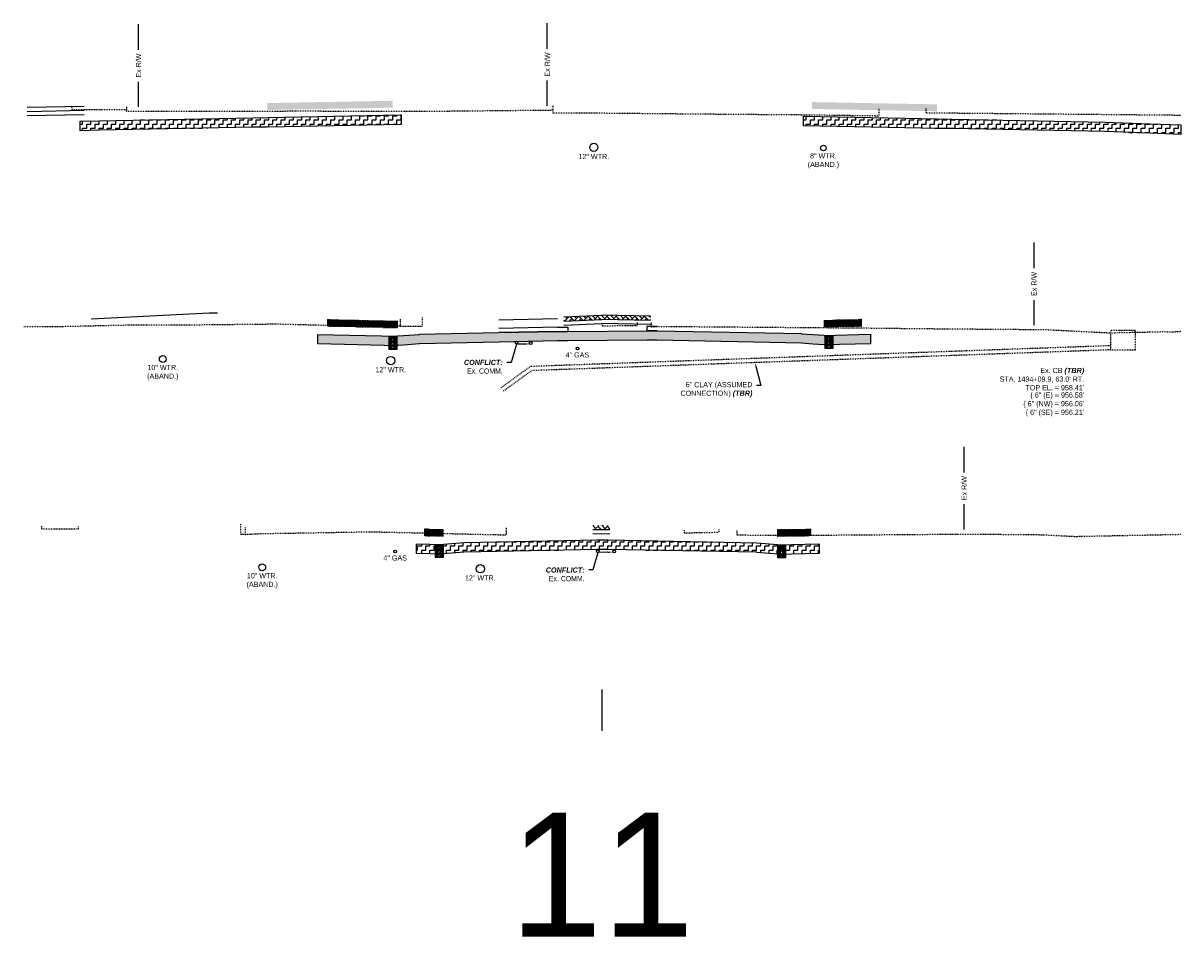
# Model space of a CAD drawing. Header units: feet. Extents: x 161250 to 169758, y 287353 to 289076.
# Tile 18 of 36: x 167796 to 167936, y 287928 to 288038. Entities that reach past the tile are written whole.
import ezdxf
from ezdxf import colors
from ezdxf.entities.mleader import LeaderData, LeaderLine
from ezdxf.math import Vec2, Vec3

# ---------------------------------------------------------------- set-up
doc = ezdxf.new("R2010")
doc.units = ezdxf.units.FT
doc.header["$MEASUREMENT"] = 0
doc.linetypes.add('OhDOT_USTN2', pattern=[0.11, 0.069, -0.041])
doc.linetypes.add('OhDOT_USTN5', pattern=[0.11, 0.055, -0.055])
doc.layers.add('DR_P_Storm_Sewer', color=1, linetype='Continuous', true_color=0xff0000)
for name, color, linetype in [('DR_X_Storm_Sewer', 200, 'OhDOT_USTN5'), ('DR_X_Text', 210, 'Continuous'), ('PV_P_Curb', 6, 'Continuous'), ('RW_X_Fee_RW', 50, 'rowex'), ('SC_Shading1', 247, 'Continuous'), ('UT_X_Gas', 52, 'gasex'), ('UT_X_Gas_Text', 56, 'Continuous'), ('UT_X_Telecom', 30, 'teleex'), ('UT_X_Telecom_Text', 36, 'Continuous'), ('UT_X_Water_Text', 142, 'Continuous'), ('XS_P_Curb', 6, 'Continuous'), ('XS_X_Ground_Line', 180, 'OhDOT_USTN2')]:
    doc.layers.add(name, color=color, linetype=linetype)
doc.layers.add('VIEWPORT', color=232, linetype='Continuous', plot=False)
doc.styles.add('Slanted-Normal', font='font31.shx', dxfattribs={"height": 0.1})
doc.styles.get("Standard").update_dxf_attribs({"font": 'font31.shx'})
doc.styles.add('Straight-Normal', font='font30.shx', dxfattribs={"height": 0.1})
doc.linetypes.add('gasex', pattern='A,0.15,-0.2,0.15,-0.2,0.15,-0.1,["G",Straight-Normal,S=1,R=0,X=0,Y=-0.06],-0.15,0.15,-0.2,0.15,-0.2', length=1.8)
doc.linetypes.add('rowex', pattern='A,0.75,-0.05,["Ex R/W",Straight-Normal,S=1,R=0,X=0,Y=-0.06],-0.7,0.75,-0.3,0.75,-0.3,0.75,-0.3,0.75,-0.3', length=5.7)
doc.linetypes.add('teleex', pattern='A,0.15,-0.2,0.15,-0.2,0.15,-0.1,["T",Straight-Normal,S=1,R=0,X=0,Y=-0.06],-0.25,0.15,-0.2,0.15,-0.2', length=1.9)
pattern_1 = [(0, (0, 0), (0.5, 0.5), [0.5, -0.5]), (90, (0.5, 0), (-0.5, 0.5), [0.5, -0.5])]

# ---------------------------------------------------------------- blocks, each defined once
blk = doc.blocks.new('*U1481')
at = {"layer": 'DR_X_Text', "color": 210, "linetype": 'Continuous', "lineweight": -3, "char_height": 0.625, "style": 'Slanted-Normal'}
for s, insert, attachment_point in [("Ex. CB {\\fArial|b1|i1|c0|p34;\\C1;(TBR)}\\PSTA. 1494+09.9, 63.0' {\\FFONT31.SHX|C0;\\C5;RT}.\\PTOP EL. = 958.41'", (167924.61, 287995.17, 958.41), 6), ('{\\C256;\\{ 6" (E) = 956.58\'}\\P{\\C256;\\{ 6" (NW) = 956.06\'}\\P{\\C256;\\{ 6" (SE) = 956.21\'}', (167924.61, 287993.56, 958.41), 3)]:
    blk.add_mtext(s, dxfattribs=dict(at, insert=insert, attachment_point=attachment_point))

msp = doc.modelspace()

# ---------------------------------------------------------------- hatches: boundary and pattern name
at = {"layer": 'SC_Shading1', "true_color": 0x7ac1d6}
h = msp.add_hatch(dxfattribs=at)
h.set_pattern_fill('BOX', color=133, scale=0.3)
h.paths.add_polyline_path([(167825.85, 288027.703), (167840.999, 288027.983), (167840.999, 288028.816), (167825.85, 288028.536)])
h = msp.add_hatch(dxfattribs=at)
h.set_pattern_fill('BOX', color=133, scale=0.3)
h.paths.add_polyline_path([(167891.687, 288027.827), (167906.835, 288027.546), (167906.835, 288028.379), (167891.687, 288028.66)])
at = {"layer": 'SC_Shading1'}
h = msp.add_hatch(dxfattribs=at)
h.set_pattern_fill('ZIGZAG', color=256, scale=4)
h.set_pattern_definition(pattern_1)
h.paths.add_polyline_path([(167803.186, 288025.182), (167803.186, 288026.342), (167803.202, 288026.342), (167805.514, 288026.407), (167824.091, 288026.767), (167825.85, 288026.801), (167841.913, 288027.097), (167842.013, 288027.099), (167842.013, 288025.939), (167841.913, 288025.937), (167825.85, 288025.641), (167824.091, 288025.607), (167805.514, 288025.247), (167803.202, 288025.182)])
h = msp.add_hatch(dxfattribs=at)
h.set_pattern_fill('ZIGZAG', color=256, scale=4)
h.set_pattern_definition(pattern_1)
h.paths.add_polyline_path([(167890.669, 288025.783), (167890.669, 288026.943), (167902.937, 288026.718), (167906.835, 288026.644), (167908.598, 288026.611), (167927.164, 288026.25), (167932.58, 288026.047), (167936.304, 288025.91), (167936.304, 288024.75), (167932.58, 288024.887), (167927.164, 288025.09), (167908.598, 288025.451), (167906.835, 288025.484), (167902.937, 288025.558)])
h = msp.add_hatch(dxfattribs=at)
h.set_pattern_fill('AR-HBONE', color=256, scale=0.1)
h.set_pattern_definition([(45, (35.3844, 47.96333), (0, 0.56568542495), [1.2, -0.4]), (135, (35.66725, 48.24617), (4e-17, 0.56568542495), [1.2, -0.4])])
h.paths.add_polyline_path([(167861.706, 288002.689), (167866.304, 288002.89), (167872.163, 288002.773), (167872.163, 288002.273), (167866.304, 288002.39), (167861.706, 288002.189)])
at = {"layer": 'SC_Shading1', "true_color": 0x7ac1d6}
h = msp.add_hatch(dxfattribs=at)
h.set_pattern_fill('BOX', color=133, scale=0.3)
h.paths.add_polyline_path([(167893.156, 288001.456), (167897.716, 288001.572), (167897.716, 288002.406), (167893.156, 288002.289)])
at = {"layer": 'SC_Shading1'}
h = msp.add_hatch(dxfattribs=at)
h.set_pattern_fill('ZIGZAG', color=256, scale=4)
h.set_pattern_definition(pattern_1)
h.paths.add_polyline_path([(167831.959, 287999.421), (167831.959, 288000.581), (167841.578, 288000.364), (167841.578, 288000.387), (167841.581, 288000.387), (167842.297, 288000.439), (167844.236, 288000.577), (167844.236, 288000.597), (167853.824, 288000.801), (167860.938, 288000.942), (167862.188, 288000.942), (167871.71, 288001.026), (167872.96, 288001.026), (167890.423, 288000.681), (167890.423, 288000.661), (167891.8, 288000.569), (167893.155, 288000.479), (167893.156, 288000.478), (167893.156, 288000.456), (167898.791, 288000.6), (167898.791, 287999.44), (167893.156, 287999.296), (167893.156, 287999.318), (167893.155, 287999.319), (167891.8, 287999.409), (167890.423, 287999.501), (167890.423, 287999.521), (167872.96, 287999.866), (167871.71, 287999.866), (167862.188, 287999.782), (167860.938, 287999.782), (167853.824, 287999.641), (167844.236, 287999.437), (167844.236, 287999.417), (167842.297, 287999.279), (167841.581, 287999.227), (167841.578, 287999.227), (167841.578, 287999.204)])
at = {"layer": 'SC_Shading1', "true_color": 0x7ac1d6}
h = msp.add_hatch(dxfattribs=at)
h.set_pattern_fill('BOX', color=133, scale=0.3)
h.set_pattern_definition([(90, (-54.33238, 25.4026), (-0.3, 2e-17), []), (90, (-54.25738, 25.4026), (-0.3, 2e-17), []), (0, (-54.33238, 25.4026), (0, 0.3), [-0.075, 0.075]), (0, (-54.33238, 25.4776), (0, 0.3), [-0.075, 0.075]), (0, (-54.33238, 25.5526), (0, 0.3), [0.075, -0.075]), (0, (-54.33238, 25.6276), (0, 0.3), [0.075, -0.075]), (90, (-54.18238, 25.4026), (-0.3, 2e-17), [0.075, -0.075]), (90, (-54.10738, 25.4026), (-0.3, 2e-17), [0.075, -0.075])])
h.paths.add_polyline_path([(167833.209, 288001.553), (167841.578, 288001.364), (167841.578, 288002.197), (167833.209, 288002.386), (167833.099, 288002.389), (167833.099, 288001.556)])
at = {"layer": 'SC_Shading1'}
h = msp.add_hatch(dxfattribs=at)
h.set_pattern_fill('GRAVEL', color=256, scale=0.5)
h.set_pattern_definition([(228.012787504, (269.19649, -219.83167), (-4, -4.5), [0.067268, -6.6595440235]), (184.969740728, (269.151488, -219.881672), (6, 0.5), [0.115434, -11.4279623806]), (132.510447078, (269.03649, -219.891672), (5, -5.5), [0.081394, -8.05801629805]), (267.273689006, (268.841488, -220.016672), (0.5, 10), [0.105119, -10.4067790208]), (292.833654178, (268.836488, -220.121672), (-2.5, 6), [0.1030775, -10.20468656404]), (357.273689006, (268.876488, -220.216672), (-10, 0.5), [0.105119, -10.4067790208]), (37.694240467, (268.981488, -220.221672), (-6.5, -5), [0.1390145, -13.76242427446]), (72.255328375, (269.091488, -220.136672), (3.5, 11), [0.131244, -12.9931607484]), (121.429565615, (269.131488, -220.011672), (-4, 6.5), [0.105475, -10.4420365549]), (175.236358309, (269.07649, -219.92167), (5.5, -0.5), [0.120416, -5.9003812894]), (222.397437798, (268.956488, -219.911672), (-6, -5.5), [0.155724, -15.4166875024]), (138.814074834, (269.33649, -220.02167), (-3.5, 3), [0.0531505, -5.2619224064]), (171.46923439, (269.296488, -219.986672), (6.5, -1), [0.1011185, -10.0107557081]), (225, (269.1965, -219.97167), (-6e-17, -0.5), [0.0707105, -0.6363962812]), (203.198590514, (269.16149, -219.91167), (2.5, 1), [0.038079, -3.7698075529]), (291.801409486, (269.12649, -219.92667), (-0.5, 1.5), [0.0538515, -2.6387309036]), (30.963756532, (269.14649, -219.97667), (1.5, 1), [0.0874645, -2.8280114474]), (161.565051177, (269.22149, -219.93167), (1, -0.5), [0.0632455, -1.5178933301]), (16.389540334, (268.836488, -219.926672), (5, 1.5), [0.0886, -8.7714225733]), (70.346175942, (268.92149, -219.901672), (-2.0000000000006, -5.5000000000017), [0.0743305, -7.35870387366]), (293.198590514, (269.22149, -219.83167), (-1, 2.5), [0.0761575, -3.7317290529]), (343.610459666, (269.251488, -219.901672), (-5, 1.5), [0.0886, -8.7714225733]), (339.44395478, (268.83649, -220.23667), (-2.5, 1), [0.08544, -4.18656187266]), (294.775140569, (268.91649, -220.266672), (-2.5, 5.5), [0.071589, -7.08732153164]), (66.801409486, (269.22649, -220.33167), (1, 2.5), [0.0761575, -3.7317290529]), (17.354024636, (269.256488, -220.261672), (-6.5, -2), [0.0838155, -8.2977118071]), (69.44395478, (268.98149, -220.33167), (-1, -2.5), [0.04272, -4.22928187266]), (101.309932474, (269.19649, -220.33167), (-0.5, 2), [0.025495, -2.5240147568]), (165.96375653, (269.19149, -220.30667), (1.5, -0.5), [0.1030775, -1.9584753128]), (186.009005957, (269.091488, -220.281672), (5, 0.5), [0.095525, -9.4569615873]), (303.690067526, (269.14649, -220.02167), (-0.5, 1), [0.072111, -1.7306646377]), (353.157226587, (269.186488, -220.081672), (8.5, -1), [0.125897, -12.463781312]), (60.945395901, (269.31149, -220.09667), (-2, -3.5), [0.051478, -5.0963370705]), (90, (269.3365, -220.05167), (-0.5, 0.5), [0.03, -0.47]), (120.256437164, (269.08149, -220.266672), (2, -3.5), [0.069462, -6.8767599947]), (48.012787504, (269.04649, -220.20667), (4, 4.5), [0.134536, -6.5922760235]), (0, (269.1365, -220.10667), (0.5, 0.5), [0.13, -0.37]), (325.304846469, (269.26649, -220.106672), (5, -3.5), [0.079057, -7.8266371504]), (254.0546041, (269.33149, -220.15167), (-0.5, -2), [0.072801, -3.56725394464]), (207.645975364, (269.311488, -220.221672), (-9.5, -5), [0.1185325, -11.7347370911]), (175.42607874, (269.206488, -220.276672), (-6.5, 0.5), [0.1253995, -12.414536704])])
edge = h.paths.add_edge_path()
edge.add_arc((167841.014, 287998.977), 0.166, 0, 360)
h.paths.add_polyline_path([(167840.514, 287998.811), (167841.014, 287998.811), (167841.514, 287998.811), (167841.514, 288000.311), (167840.514, 288000.311)])
h = msp.add_hatch(dxfattribs=at)
h.set_pattern_fill('GRAVEL', color=256, scale=0.5)
h.set_pattern_definition([(228.012787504, (321.937893, -219.735893), (-4, -4.5), [0.067268, -6.6595440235]), (184.969740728, (321.892893, -219.785893), (6, 0.5), [0.115434, -11.4279623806]), (132.510447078, (321.777893, -219.795893), (5, -5.5), [0.081394, -8.05801629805]), (267.273689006, (321.582893, -219.920893), (0.5, 10), [0.105119, -10.4067790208]), (292.833654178, (321.577893, -220.025893), (-2.5, 6), [0.1030775, -10.20468656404]), (357.273689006, (321.617893, -220.120893), (-10, 0.5), [0.105119, -10.4067790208]), (37.694240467, (321.722893, -220.125893), (-6.5, -5), [0.1390145, -13.76242427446]), (72.255328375, (321.832893, -220.040893), (3.5, 11), [0.131244, -12.9931607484]), (121.429565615, (321.872893, -219.915893), (-4, 6.5), [0.105475, -10.4420365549]), (175.236358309, (321.817893, -219.825893), (5.5, -0.5), [0.120416, -5.9003812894]), (222.397437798, (321.697893, -219.815893), (-6, -5.5), [0.155724, -15.4166875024]), (138.814074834, (322.077893, -219.925893), (-3.5, 3), [0.0531505, -5.2619224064]), (171.46923439, (322.037893, -219.890893), (6.5, -1), [0.1011185, -10.0107557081]), (225, (321.9379, -219.8759), (-6e-17, -0.5), [0.0707105, -0.6363962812]), (203.198590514, (321.902893, -219.81589), (2.5, 1), [0.038079, -3.7698075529]), (291.801409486, (321.86789, -219.83089), (-0.5, 1.5), [0.0538515, -2.6387309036]), (30.963756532, (321.88789, -219.88089), (1.5, 1), [0.0874645, -2.8280114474]), (161.565051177, (321.9629, -219.8359), (1, -0.5), [0.0632455, -1.5178933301]), (16.389540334, (321.577893, -219.830893), (5, 1.5), [0.0886, -8.7714225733]), (70.346175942, (321.662893, -219.805893), (-2.0000000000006, -5.5000000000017), [0.0743305, -7.35870387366]), (293.198590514, (321.962893, -219.73589), (-1, 2.5), [0.0761575, -3.7317290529]), (343.610459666, (321.992893, -219.805893), (-5, 1.5), [0.0886, -8.7714225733]), (339.44395478, (321.577893, -220.14089), (-2.5, 1), [0.08544, -4.18656187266]), (294.775140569, (321.657893, -220.170893), (-2.5, 5.5), [0.071589, -7.08732153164]), (66.801409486, (321.967893, -220.23589), (1, 2.5), [0.0761575, -3.7317290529]), (17.354024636, (321.997893, -220.165893), (-6.5, -2), [0.0838155, -8.2977118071]), (69.44395478, (321.722893, -220.23589), (-1, -2.5), [0.04272, -4.22928187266]), (101.309932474, (321.93789, -220.23589), (-0.5, 2), [0.025495, -2.5240147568]), (165.96375653, (321.93289, -220.21089), (1.5, -0.5), [0.1030775, -1.9584753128]), (186.009005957, (321.832893, -220.185893), (5, 0.5), [0.095525, -9.4569615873]), (303.690067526, (321.8879, -219.92589), (-0.5, 1), [0.072111, -1.7306646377]), (353.157226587, (321.927893, -219.985893), (8.5, -1), [0.125897, -12.463781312]), (60.945395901, (322.052893, -220.000893), (-2, -3.5), [0.051478, -5.0963370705]), (90, (322.0779, -219.9559), (-0.5, 0.5), [0.03, -0.47]), (120.256437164, (321.822893, -220.170893), (2, -3.5), [0.069462, -6.8767599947]), (48.012787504, (321.787893, -220.110893), (4, 4.5), [0.134536, -6.5922760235]), (0, (321.8779, -220.0109), (0.5, 0.5), [0.13, -0.37]), (325.304846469, (322.007893, -220.010893), (5, -3.5), [0.079057, -7.8266371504]), (254.0546041, (322.072893, -220.05589), (-0.5, -2), [0.072801, -3.56725394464]), (207.645975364, (322.052893, -220.125893), (-9.5, -5), [0.1185325, -11.7347370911]), (175.42607874, (321.947893, -220.180893), (-6.5, 0.5), [0.1253995, -12.414536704])])
edge = h.paths.add_edge_path()
edge.add_arc((167893.755, 287999.073), 0.166, 0, 360)
h.paths.add_polyline_path([(167893.255, 287998.907), (167893.755, 287998.907), (167894.255, 287998.907), (167894.255, 288000.407), (167893.255, 288000.407)])
h = msp.add_hatch(dxfattribs=at)
h.set_pattern_fill('AR-HBONE', color=256, scale=0.1)
h.set_pattern_definition([(45, (35.42997, 22.01167), (0, 0.56568542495), [1.2, -0.4]), (135, (35.7128, 22.2945), (4e-17, 0.56568542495), [1.2, -0.4])])
h.paths.add_polyline_path([(167865.177, 287977.477), (167866.304, 287977.5), (167867.27, 287977.481), (167867.27, 287976.981), (167866.304, 287977), (167865.177, 287976.977)])
at = {"layer": 'SC_Shading1', "true_color": 0x7ac1d6}
h = msp.add_hatch(dxfattribs=at)
h.set_pattern_fill('BOX', color=133, scale=0.3)
h.set_pattern_definition([(90, (-42.67856, 0.08297), (-0.3, 2e-17), []), (90, (-42.60356, 0.08297), (-0.3, 2e-17), []), (0, (-42.67856, 0.08297), (0, 0.3), [-0.075, 0.075]), (0, (-42.67856, 0.15797), (0, 0.3), [-0.075, 0.075]), (0, (-42.67856, 0.23297), (0, 0.3), [0.075, -0.075]), (0, (-42.67856, 0.30797), (0, 0.3), [0.075, -0.075]), (90, (-42.52856, 0.08297), (-0.3, 2e-17), [0.075, -0.075]), (90, (-42.45356, 0.08297), (-0.3, 2e-17), [0.075, -0.075])])
h.paths.add_polyline_path([(167844.863, 287976.233), (167847.127, 287976.188), (167847.127, 287977.021), (167844.863, 287977.067)])
h = msp.add_hatch(dxfattribs=at)
h.set_pattern_fill('BOX', color=133, scale=0.3)
h.paths.add_polyline_path([(167887.542, 287976.15), (167891.577, 287976.231), (167891.577, 287977.064), (167887.542, 287976.984)])
at = {"layer": 'SC_Shading1'}
h = msp.add_hatch(dxfattribs=at)
h.set_pattern_fill('ZIGZAG', color=256, scale=4)
h.set_pattern_definition(pattern_1)
h.paths.add_polyline_path([(167843.863, 287974.094), (167843.863, 287975.254), (167847.127, 287975.188), (167847.127, 287975.211), (167849.627, 287975.411), (167849.627, 287975.431), (167865.677, 287975.752), (167867.02, 287975.75), (167885.042, 287975.394), (167885.042, 287975.374), (167887.542, 287975.174), (167887.542, 287975.151), (167892.577, 287975.251), (167892.577, 287974.091), (167887.542, 287973.991), (167887.542, 287974.014), (167885.042, 287974.214), (167885.042, 287974.234), (167867.02, 287974.59), (167865.677, 287974.592), (167849.627, 287974.271), (167849.627, 287974.251), (167847.127, 287974.051), (167847.127, 287974.028)])
h = msp.add_hatch(dxfattribs=at)
h.set_pattern_fill('GRAVEL', color=256, scale=0.5)
h.set_pattern_definition([(228.012787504, (274.809508, -245.011377), (-4, -4.5), [0.067268, -6.6595440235]), (184.969740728, (274.764508, -245.061377), (6, 0.5), [0.115434, -11.4279623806]), (132.510447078, (274.649508, -245.071377), (5, -5.5), [0.081394, -8.05801629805]), (267.273689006, (274.454508, -245.196377), (0.5, 10), [0.105119, -10.4067790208]), (292.833654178, (274.449508, -245.301377), (-2.5, 6), [0.1030775, -10.20468656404]), (357.273689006, (274.489508, -245.396377), (-10, 0.5), [0.105119, -10.4067790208]), (37.694240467, (274.594508, -245.401377), (-6.5, -5), [0.1390145, -13.76242427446]), (72.255328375, (274.704508, -245.316377), (3.5, 11), [0.131244, -12.9931607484]), (121.429565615, (274.744508, -245.191377), (-4, 6.5), [0.105475, -10.4420365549]), (175.236358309, (274.689508, -245.101377), (5.5, -0.5), [0.120416, -5.9003812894]), (222.397437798, (274.569508, -245.091377), (-6, -5.5), [0.155724, -15.4166875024]), (138.814074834, (274.94951, -245.201377), (-3.5, 3), [0.0531505, -5.2619224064]), (171.46923439, (274.909508, -245.166377), (6.5, -1), [0.1011185, -10.0107557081]), (225, (274.8095, -245.15138), (-6e-17, -0.5), [0.0707105, -0.6363962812]), (203.198590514, (274.77451, -245.091377), (2.5, 1), [0.038079, -3.7698075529]), (291.801409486, (274.73951, -245.10638), (-0.5, 1.5), [0.0538515, -2.6387309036]), (30.963756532, (274.75951, -245.15638), (1.5, 1), [0.0874645, -2.8280114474]), (161.565051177, (274.8345, -245.11138), (1, -0.5), [0.0632455, -1.5178933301]), (16.389540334, (274.449508, -245.106377), (5, 1.5), [0.0886, -8.7714225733]), (70.346175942, (274.534508, -245.081377), (-2.0000000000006, -5.5000000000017), [0.0743305, -7.35870387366]), (293.198590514, (274.83451, -245.011377), (-1, 2.5), [0.0761575, -3.7317290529]), (343.610459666, (274.864508, -245.081377), (-5, 1.5), [0.0886, -8.7714225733]), (339.44395478, (274.44951, -245.416377), (-2.5, 1), [0.08544, -4.18656187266]), (294.775140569, (274.529508, -245.446377), (-2.5, 5.5), [0.071589, -7.08732153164]), (66.801409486, (274.83951, -245.511377), (1, 2.5), [0.0761575, -3.7317290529]), (17.354024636, (274.869508, -245.441377), (-6.5, -2), [0.0838155, -8.2977118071]), (69.44395478, (274.59451, -245.511377), (-1, -2.5), [0.04272, -4.22928187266]), (101.309932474, (274.80951, -245.51138), (-0.5, 2), [0.025495, -2.5240147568]), (165.96375653, (274.80451, -245.48638), (1.5, -0.5), [0.1030775, -1.9584753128]), (186.009005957, (274.704508, -245.461377), (5, 0.5), [0.095525, -9.4569615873]), (303.690067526, (274.75951, -245.20138), (-0.5, 1), [0.072111, -1.7306646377]), (353.157226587, (274.799508, -245.261377), (8.5, -1), [0.125897, -12.463781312]), (60.945395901, (274.92451, -245.276377), (-2, -3.5), [0.051478, -5.0963370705]), (90, (274.9495, -245.2314), (-0.5, 0.5), [0.03, -0.47]), (120.256437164, (274.694508, -245.446377), (2, -3.5), [0.069462, -6.8767599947]), (48.012787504, (274.659508, -245.386377), (4, 4.5), [0.134536, -6.5922760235]), (0, (274.7495, -245.2864), (0.5, 0.5), [0.13, -0.37]), (325.304846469, (274.879508, -245.286377), (5, -3.5), [0.079057, -7.8266371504]), (254.0546041, (274.94451, -245.33138), (-0.5, -2), [0.072801, -3.56725394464]), (207.645975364, (274.924508, -245.401377), (-9.5, -5), [0.1185325, -11.7347370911]), (175.42607874, (274.819508, -245.456377), (-6.5, 0.5), [0.1253995, -12.414536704])])
edge = h.paths.add_edge_path()
edge.add_arc((167846.627, 287973.797), 0.166, 0, 360)
h.paths.add_polyline_path([(167846.127, 287973.631), (167846.627, 287973.631), (167847.127, 287973.631), (167847.127, 287975.131), (167846.127, 287975.131)])
h = msp.add_hatch(dxfattribs=at)
h.set_pattern_fill('GRAVEL', color=256, scale=0.5)
h.set_pattern_definition([(228.012787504, (316.224523, -245.04907), (-4, -4.5), [0.067268, -6.6595440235]), (184.969740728, (316.179523, -245.09907), (6, 0.5), [0.115434, -11.4279623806]), (132.510447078, (316.064523, -245.10907), (5, -5.5), [0.081394, -8.05801629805]), (267.273689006, (315.869523, -245.23407), (0.5, 10), [0.105119, -10.4067790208]), (292.833654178, (315.864523, -245.33907), (-2.5, 6), [0.1030775, -10.20468656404]), (357.273689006, (315.904523, -245.43407), (-10, 0.5), [0.105119, -10.4067790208]), (37.694240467, (316.009523, -245.43907), (-6.5, -5), [0.1390145, -13.76242427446]), (72.255328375, (316.119523, -245.35407), (3.5, 11), [0.131244, -12.9931607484]), (121.429565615, (316.159523, -245.22907), (-4, 6.5), [0.105475, -10.4420365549]), (175.236358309, (316.104523, -245.13907), (5.5, -0.5), [0.120416, -5.9003812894]), (222.397437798, (315.984523, -245.129071), (-6, -5.5), [0.155724, -15.4166875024]), (138.814074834, (316.364523, -245.23907), (-3.5, 3), [0.0531505, -5.2619224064]), (171.46923439, (316.324523, -245.20407), (6.5, -1), [0.1011185, -10.0107557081]), (225, (316.22452, -245.18907), (-6e-17, -0.5), [0.0707105, -0.6363962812]), (203.198590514, (316.18952, -245.12907), (2.5, 1), [0.038079, -3.7698075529]), (291.801409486, (316.15452, -245.14407), (-0.5, 1.5), [0.0538515, -2.6387309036]), (30.963756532, (316.17452, -245.19407), (1.5, 1), [0.0874645, -2.8280114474]), (161.565051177, (316.24952, -245.14907), (1, -0.5), [0.0632455, -1.5178933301]), (16.389540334, (315.864523, -245.14407), (5, 1.5), [0.0886, -8.7714225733]), (70.346175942, (315.949523, -245.11907), (-2.0000000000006, -5.5000000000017), [0.0743305, -7.35870387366]), (293.198590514, (316.24952, -245.04907), (-1, 2.5), [0.0761575, -3.7317290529]), (343.610459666, (316.279523, -245.11907), (-5, 1.5), [0.0886, -8.7714225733]), (339.44395478, (315.864523, -245.45407), (-2.5, 1), [0.08544, -4.18656187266]), (294.775140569, (315.944523, -245.48407), (-2.5, 5.5), [0.071589, -7.08732153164]), (66.801409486, (316.25452, -245.54907), (1, 2.5), [0.0761575, -3.7317290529]), (17.354024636, (316.284523, -245.47907), (-6.5, -2), [0.0838155, -8.2977118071]), (69.44395478, (316.009523, -245.54907), (-1, -2.5), [0.04272, -4.22928187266]), (101.309932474, (316.22452, -245.54907), (-0.5, 2), [0.025495, -2.5240147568]), (165.96375653, (316.21952, -245.52407), (1.5, -0.5), [0.1030775, -1.9584753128]), (186.009005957, (316.119523, -245.49907), (5, 0.5), [0.095525, -9.4569615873]), (303.690067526, (316.17452, -245.23907), (-0.5, 1), [0.072111, -1.7306646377]), (353.157226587, (316.214523, -245.29907), (8.5, -1), [0.125897, -12.463781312]), (60.945395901, (316.339523, -245.31407), (-2, -3.5), [0.051478, -5.0963370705]), (90, (316.3645, -245.26907), (-0.5, 0.5), [0.03, -0.47]), (120.256437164, (316.109523, -245.48407), (2, -3.5), [0.069462, -6.8767599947]), (48.012787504, (316.074523, -245.42407), (4, 4.5), [0.134536, -6.5922760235]), (0, (316.1645, -245.32407), (0.5, 0.5), [0.13, -0.37]), (325.304846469, (316.294523, -245.32407), (5, -3.5), [0.079057, -7.8266371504]), (254.0546041, (316.35952, -245.36907), (-0.5, -2), [0.072801, -3.56725394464]), (207.645975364, (316.339523, -245.43907), (-9.5, -5), [0.1185325, -11.7347370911]), (175.42607874, (316.234523, -245.49407), (-6.5, 0.5), [0.1253995, -12.414536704])])
edge = h.paths.add_edge_path()
edge.add_arc((167888.042, 287973.76), 0.166, 0, 360)
h.paths.add_polyline_path([(167887.542, 287973.594), (167888.042, 287973.594), (167888.542, 287973.594), (167888.542, 287975.094), (167887.542, 287975.094)])

# ---------------------------------------------------------------- linework, layer by layer
at = {"layer": 'DR_P_Storm_Sewer'}
for centre in [(167841.014, 287998.977), (167893.755, 287999.073), (167846.627, 287973.797), (167888.042, 287973.76)]:
    msp.add_circle(centre, 0.166, dxfattribs=at)
at = {"layer": 'DR_X_Storm_Sewer', "flags": 128}
for points in [[(167930.815, 287998.703), (167930.815, 288001.053), (167927.794, 288001.053), (167927.794, 287998.703)], [(167927.794, 287999.203), (167857.634, 287996.691)], [(167927.794, 287998.703), (167857.804, 287996.197)], [(167927.794, 287998.703), (167930.815, 287998.703)], [(167854.1, 287994.141), (167857.634, 287996.691)], [(167854.393, 287993.735), (167857.804, 287996.197)]]:
    msp.add_lwpolyline(points, dxfattribs=at)
at = {"layer": 'PV_P_Curb', "flags": 128}
for points in [[(167803.186, 288025.182), (167803.186, 288026.342), (167803.202, 288026.342), (167805.514, 288026.407), (167824.091, 288026.767), (167825.85, 288026.801), (167841.913, 288027.097), (167842.013, 288027.099), (167842.013, 288025.939), (167841.913, 288025.937), (167825.85, 288025.641), (167824.091, 288025.607), (167805.514, 288025.247), (167803.202, 288025.182)], [(167890.669, 288025.783), (167890.669, 288026.943), (167902.937, 288026.718), (167906.835, 288026.644), (167908.598, 288026.611), (167927.164, 288026.25), (167932.58, 288026.047), (167936.304, 288025.91), (167936.304, 288024.75), (167932.58, 288024.887), (167927.164, 288025.09), (167908.598, 288025.451), (167906.835, 288025.484), (167902.937, 288025.558)], [(167831.959, 287999.421), (167831.959, 288000.581), (167841.578, 288000.364), (167841.578, 288000.387), (167841.581, 288000.387), (167842.297, 288000.439), (167844.236, 288000.577), (167844.236, 288000.597), (167853.824, 288000.801), (167860.938, 288000.942), (167862.188, 288000.942), (167871.71, 288001.026), (167872.96, 288001.026), (167890.423, 288000.681), (167890.423, 288000.661), (167891.8, 288000.569), (167893.155, 288000.479), (167893.156, 288000.478), (167893.156, 288000.456), (167898.791, 288000.6), (167898.791, 287999.44), (167893.156, 287999.296), (167893.156, 287999.318), (167893.155, 287999.319), (167891.8, 287999.409), (167890.423, 287999.501), (167890.423, 287999.521), (167872.96, 287999.866), (167871.71, 287999.866), (167862.188, 287999.782), (167860.938, 287999.782), (167853.824, 287999.641), (167844.236, 287999.437), (167844.236, 287999.417), (167842.297, 287999.279), (167841.581, 287999.227), (167841.578, 287999.227), (167841.578, 287999.204)], [(167843.863, 287974.094), (167843.863, 287975.254), (167847.127, 287975.188), (167847.127, 287975.211), (167849.627, 287975.411), (167849.627, 287975.431), (167865.677, 287975.752), (167867.02, 287975.75), (167885.042, 287975.394), (167885.042, 287975.374), (167887.542, 287975.174), (167887.542, 287975.151), (167892.577, 287975.251), (167892.577, 287974.091), (167887.542, 287973.991), (167887.542, 287974.014), (167885.042, 287974.214), (167885.042, 287974.234), (167867.02, 287974.59), (167865.677, 287974.592), (167849.627, 287974.271), (167849.627, 287974.251), (167847.127, 287974.051), (167847.127, 287974.028)]]:
    msp.add_lwpolyline(points, close=True, dxfattribs=at)
msp.add_lwpolyline([(167819.791, 288003.159), (167818.791, 288003.159), (167804.528, 288002.416)], dxfattribs=at)
at = {"layer": 'RW_X_Fee_RW', "linetype": 'Continuous', "flags": 128}
for points in [[(167810.265, 288034.97), (167810.265, 288038.066)], [(167859.692, 288035.101), (167859.692, 288038.197)], [(167810.265, 288028.066), (167810.265, 288031.121)], [(167859.692, 288028.197), (167859.692, 288031.252)], [(167918.55, 288008.578), (167918.55, 288011.674)], [(167918.55, 288001.674), (167918.55, 288004.729)], [(167910.105, 287983.902), (167910.105, 287986.998)], [(167910.105, 287976.998), (167910.105, 287980.053)]]:
    msp.add_lwpolyline(points, dxfattribs=at)
at = {"layer": 'UT_X_Gas'}
for centre in [(167863.328, 287998.874), (167841.292, 287974.322)]:
    msp.add_circle(centre, 0.166, dxfattribs=at)
at = {"layer": 'UT_X_Telecom'}
for centre in [(167855.976, 287999.576), (167857.675, 287999.528), (167865.789, 287974.361), (167867.761, 287974.335)]:
    msp.add_circle(centre, 0.166, dxfattribs=at)
at = {"layer": 'UT_X_Water_Text'}
for centre, radius in [((167865.318, 288023.185), 0.5), ((167893.08, 288023.1), 0.333), ((167813.19, 287997.597), 0.417), ((167840.756, 287997.412), 0.5), ((167825.214, 287972.424), 0.417), ((167851.587, 287972.249), 0.5)]:
    msp.add_circle(centre, radius, dxfattribs=at)
at = {"layer": 'VIEWPORT', "flags": 128}
msp.add_lwpolyline([(167866.304, 287957.643), (167866.304, 287952.643)], dxfattribs=at)
at = {"layer": 'XS_P_Curb', "flags": 128}
for points in [[(167803.691, 288028.128), (167796.804, 288027.993)], [(167803.691, 288027.628), (167796.804, 288027.493)], [(167803.691, 288027.128), (167796.804, 288026.993)], [(167860.939, 288002.442), (167853.824, 288002.301)], [(167861.706, 288002.689), (167866.304, 288002.89)], [(167872.163, 288002.773), (167866.304, 288002.89)], [(167860.939, 288001.442), (167853.824, 288001.301)], [(167860.939, 288001.442), (167862.189, 288001.442)], [(167861.706, 288002.189), (167866.304, 288002.39)], [(167861.706, 288001.689), (167866.304, 288001.89)], [(167862.189, 288001.442), (167862.188, 288000.942)], [(167872.163, 288002.273), (167866.304, 288002.39)], [(167872.163, 288001.773), (167866.304, 288001.89)], [(167872.96, 288001.526), (167871.71, 288001.526)], [(167871.71, 288001.526), (167871.71, 288001.026)], [(167872.96, 288001.026), (167871.71, 288001.026)], [(167860.939, 288000.942), (167853.824, 288000.801)], [(167860.938, 288000.942), (167862.188, 288000.942)], [(167865.177, 287976.977), (167866.304, 287977), (167867.27, 287976.981)], [(167865.177, 287976.477), (167866.304, 287976.5), (167867.27, 287976.481)]]:
    msp.add_lwpolyline(points, dxfattribs=at)
for points in [[(167840.514, 287998.811), (167841.514, 287998.811), (167841.514, 288000.311), (167840.514, 288000.311)], [(167893.255, 287998.907), (167894.255, 287998.907), (167894.255, 288000.407), (167893.255, 288000.407)], [(167846.127, 287973.631), (167847.127, 287973.631), (167847.127, 287975.131), (167846.127, 287975.131)], [(167887.542, 287973.594), (167888.542, 287973.594), (167888.542, 287975.094), (167887.542, 287975.094)]]:
    msp.add_lwpolyline(points, close=True, dxfattribs=at)
at = {"layer": 'XS_X_Ground_Line', "flags": 128}
for points in [[(167802.194, 288028.056), (167802.194, 288027.723)], [(167808.8, 288027.738), (167802.194, 288027.723)], [(167808.8, 288028.071), (167808.8, 288027.738)], [(167808.8, 288028.071), (167808.8, 288027.571)], [(167808.8, 288027.571), (167813.339, 288027.56), (167822.275, 288027.568), (167830.162, 288027.584), (167837.767, 288027.569), (167845.371, 288027.554), (167854.153, 288027.641), (167860.36, 288027.703)], [(167860.36, 288028.203), (167860.36, 288027.369)], [(167899.768, 288027.841), (167899.768, 288027.008)], [(167905.467, 288027.88), (167905.467, 288027.38)], [(167860.36, 288027.369), (167866.304, 288027.343), (167878.057, 288027.231), (167887.441, 288027.159), (167890.759, 288027.132), (167899.768, 288027.008)], [(167905.467, 288027.38), (167907.482, 288027.356), (167920.747, 288027.232), (167936.304, 288027.088)], [(167844.554, 288002.625), (167844.554, 288001.565)], [(167841.877, 288001.565), (167840.236, 288001.585), (167837.294, 288001.535), (167832.165, 288001.671), (167827.035, 288001.807), (167821.082, 288001.745), (167815.128, 288001.683), (167808.864, 288001.68), (167804.368, 288001.579), (167799.872, 288001.479), (167796.304, 288001.486)], [(167841.877, 288002.398), (167841.877, 288001.565)], [(167841.877, 288001.565), (167844.554, 288001.565)], [(167866.326, 288001.949), (167866.326, 288001.616)], [(167866.326, 288001.616), (167870.573, 288001.667)], [(167870.573, 288002), (167870.573, 288001.667)], [(167872.248, 288002.009), (167872.248, 288001.509)], [(167872.248, 288001.509), (167876.234, 288001.524), (167888.824, 288001.427), (167901.415, 288001.329), (167903.118, 288001.295), (167911.505, 288001.229), (167919.893, 288001.164), (167927.709, 288000.769), (167934.194, 288000.914), (167935.226, 288000.884), (167936.304, 288000.953)], [(167798.542, 287977.385), (167798.542, 287977.052)], [(167802.974, 287977.369), (167802.974, 287977.036)], [(167822.598, 287977.647), (167822.598, 287976.403)], [(167823.171, 287977.236), (167823.171, 287976.403)], [(167802.974, 287977.036), (167798.542, 287977.052)], [(167823.171, 287976.403), (167822.598, 287976.403)], [(167823.171, 287976.403), (167825.091, 287976.506), (167832.537, 287976.624), (167838.417, 287976.723), (167844.792, 287976.573), (167851.048, 287976.427), (167854.731, 287976.348)], [(167854.731, 287977.181), (167854.731, 287976.348)], [(167876.258, 287976.924), (167876.258, 287976.591)], [(167876.258, 287976.591), (167880.445, 287976.665)], [(167880.445, 287976.998), (167880.445, 287976.665)], [(167882.617, 287976.892), (167882.617, 287976.337)], [(167882.617, 287976.337), (167886.308, 287976.315), (167889.999, 287976.294), (167900.284, 287976.37), (167910.57, 287976.446), (167915.02, 287976.406), (167919.47, 287976.366), (167923.472, 287976.16), (167929.888, 287976.287), (167936.304, 287976.414)]]:
    msp.add_lwpolyline(points, dxfattribs=at)

# ---------------------------------------------------------------- block references
at = {"layer": 'DR_X_Text', "color": 210, "linetype": 'Continuous', "lineweight": -3}
msp.add_blockref('*U1481', (0, 0), dxfattribs=at)

# ---------------------------------------------------------------- texts
at = {"layer": 'RW_X_Fee_RW', "char_height": 0.625, "attachment_point": 5, "rotation": 90}
for insert in [(167810.265, 288033.066), (167859.692, 288033.197), (167918.55, 288006.674), (167910.105, 287981.998)]:
    msp.add_mtext_dynamic_manual_height_columns('Ex R/W', width=9.60773, gutter_width=10, heights=[0], dxfattribs=dict(at, insert=insert))
at = {"layer": 'UT_X_Gas_Text', "char_height": 0.625, "attachment_point": 2}
for insert in [(167863.328, 287998.417), (167841.292, 287973.865)]:
    msp.add_mtext_dynamic_manual_height_columns('4" GAS', width=4.5, gutter_width=10, heights=[0], dxfattribs=dict(at, insert=insert))
at = {"layer": 'UT_X_Water_Text', "char_height": 0.625, "attachment_point": 2}
for s, insert in [('12" WTR.', (167865.318, 288022.395)), ('8" WTR.\\P(ABAND.)', (167893.08, 288022.476)), ('10" WTR.\\P(ABAND.)', (167813.19, 287996.89)), ('12" WTR.', (167840.756, 287996.621)), ('10" WTR.\\P(ABAND.)', (167825.214, 287971.717)), ('12" WTR.', (167851.587, 287971.458))]:
    msp.add_mtext_dynamic_manual_height_columns(s, width=4.5, gutter_width=10, heights=[0], dxfattribs=dict(at, insert=insert))
at = {"layer": 'VIEWPORT', "insert": (167866.304, 287935.258), "char_height": 15, "attachment_point": 5}
msp.add_mtext_dynamic_manual_height_columns('11', width=45.95559, gutter_width=10, heights=[0], dxfattribs=at)

# ---------------------------------------------------------------- leaders
at = {"layer": 'DR_X_Text'}
ml = msp.add_multileader_mtext('Standard', dxfattribs=at)
ml.set_content('6" CLAY (ASSUMED \\PCONNECTION) {\\fArial|b1|i1|c0|p34;\\C1;(TBR)}', color=256, style='Slanted-Normal')
ml.set_leader_properties()
ml.build(insert=Vec2(0, 0))
ml.multileader.update_dxf_attribs({"dogleg_length": 0.1, "arrow_head_size": 0.625, "scale": 5})
ctx = ml.context
ctx.base_point, ctx.scale, ctx.char_height, ctx.arrow_head_size, ctx.landing_gap_size, ctx.plane_origin = Vec3(167875.236, 287994.413), 5, 0.625, 0.625, 0.5, Vec3(167903.077, 287997.415)
ctx.text_align_type = 2
notes = []
notes.append((ctx, [(1, (1, 1, 0), (167885.494, 287994.413), (-1, 0), 0.5, [(0, [(167884.804, 287997.164)], 0, [])])]))
ctx.mtext.insert, ctx.mtext.alignment, ctx.mtext.flow_direction = Vec3(167884.494, 287994.818), 3, 5
at = {"layer": 'UT_X_Telecom_Text'}
ml = msp.add_multileader_mtext('Standard', dxfattribs=at)
ml.set_content('{\\fArial|b1|i1|c0|p34;\\W0.8;\\C1;CONFLICT:\\Ffont31|c0;\\C256;\\PEx. COMM.}', color=256, style='Slanted-Normal')
ml.set_leader_properties()
ml.build(insert=Vec2(0, 0))
ml.multileader.update_dxf_attribs({"dogleg_length": 0.1, "arrow_head_size": 0.625, "scale": 5})
ctx = ml.context
ctx.base_point, ctx.scale, ctx.char_height, ctx.arrow_head_size, ctx.landing_gap_size, ctx.plane_origin = Vec3(167850.038, 287997.192), 5, 0.625, 0.625, 0.5, Vec3(167855.519, 287992.053)
ctx.text_align_type = 2
notes.append((ctx, [(1, (1, 1, 0), (167855.304, 287997.192), (-1, 0), 0.5, [(1, [(167857.552, 287999.416), (167855.976, 287999.41)], 0, [])])]))
ctx.mtext.insert, ctx.mtext.alignment, ctx.mtext.flow_direction = Vec3(167854.304, 287997.505), 3, 5
ml = msp.add_multileader_mtext('Standard', dxfattribs=at)
ml.set_content('{\\fArial|b1|i1|c0|p34;\\W0.8;\\C1;CONFLICT:\\Ffont31|c0;\\C256;\\PEx. COMM.}', color=256, style='Slanted-Normal')
ml.set_leader_properties()
ml.build(insert=Vec2(0, 0))
ml.multileader.update_dxf_attribs({"dogleg_length": 0.1, "arrow_head_size": 0.625, "scale": 5})
ctx = ml.context
ctx.base_point, ctx.scale, ctx.char_height, ctx.arrow_head_size, ctx.landing_gap_size, ctx.plane_origin = Vec3(167859.938, 287972.1), 5, 0.625, 0.625, 0.5, Vec3(167865.332, 287966.839)
ctx.text_align_type = 2
notes.append((ctx, [(1, (1, 1, 0), (167865.204, 287972.1), (-1, 0), 0.5, [(1, [(167867.611, 287974.264), (167865.789, 287974.195)], 0, [])])]))
ctx.mtext.insert, ctx.mtext.alignment, ctx.mtext.flow_direction = Vec3(167864.204, 287972.412), 3, 5
for ctx, leaders in notes:
    for number, flags, end, landing, length, lines in leaders:
        leader = LeaderData()
        leader.index, (leader.has_last_leader_line, leader.has_dogleg_vector, leader.attachment_direction) = number, flags
        leader.last_leader_point, leader.dogleg_vector, leader.dogleg_length = Vec3(end), Vec3(landing), length
        for number, points, colour, breaks in lines:
            line = LeaderLine()
            line.index, line.vertices, line.color, line.breaks = number, Vec3.list(points), colors.encode_raw_color(colour), breaks
            leader.lines.append(line)
        ctx.leaders.append(leader)

doc.saveas('drawing.dxf')
